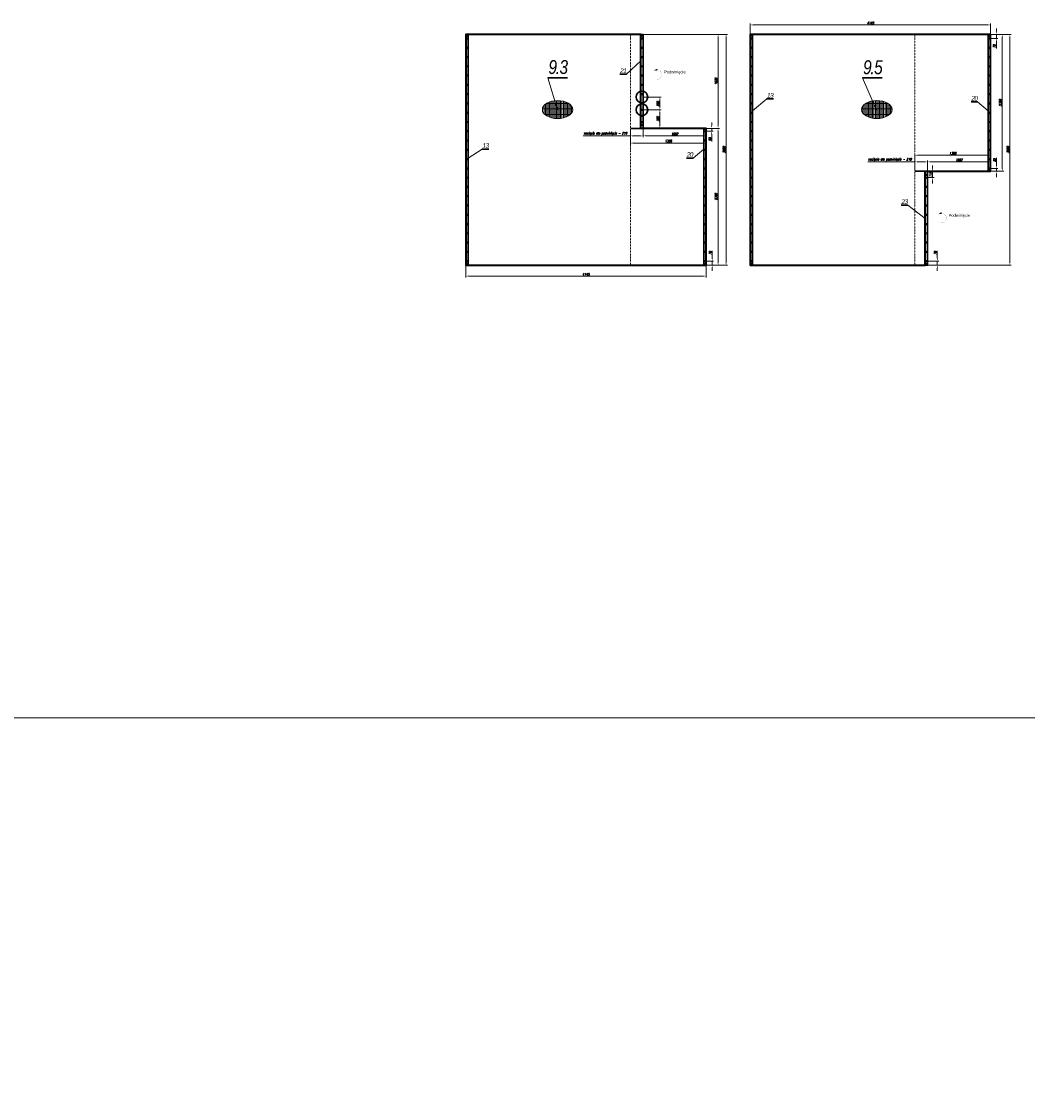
# Model space of a CAD drawing. Header units: millimetres. Extents: x -176817 to 571382, y -58489 to 156123.
# Tile 103 of 256: x -141929 to -124577, y 95637 to 114209. Entities that reach past the tile are written whole.
import ezdxf

# ---------------------------------------------------------------- set-up
doc = ezdxf.new("R2010")
doc.units = ezdxf.units.MM
doc.header["$LTSCALE"] = 0.2
for name, pattern in [('AM_ISO08W050', [18, 12, -1.5, 3, -1.5]), ('AM_ISO08W050x2', [9, 6, -0.75, 1.5, -0.75]), ('DASHDOT', [25.4, 12.7, -6.35, 0, -6.35])]:
    doc.linetypes.add(name, pattern=pattern)
doc.layers.get('Defpoints').update_dxf_attribs({"lineweight": 13})
for name, color, linetype, lineweight in [('-AAA Cienka', 2, 'Continuous', 18), ('-AAA Opisy2', 71, 'Continuous', 18), ('-AAA Osie', 6, 'DASHDOT', 9), ('-AAA Otw nowe 1', 64, 'DASHDOT', 18), ('-AAA Siatka', 20, 'Continuous', 40), ('-AAA Widok', 2, 'Continuous', 30), ('-AAA Wymiar', 1, 'Continuous', 18), ('AM_7', 4, 'AM_ISO08W050', 13), ('AM_8', 1, 'Continuous', 13)]:
    doc.layers.add(name, color=color, linetype=linetype, lineweight=lineweight)
doc.layers.get('-AAA Otw nowe 1').off()
doc.styles.add('Pozycja 2', font='ariali.ttf', dxfattribs={"width": 0.8})
doc.styles.get("Standard").update_dxf_attribs({"font": 'arial.ttf'})
doc.styles.add('WYMIARY', font='ROMANS.shx', dxfattribs={"width": 0.75, "oblique": 15})
doc.dimstyles.new('1 do 20', dxfattribs={"dimscale": 20, "dimtxt": 2, "dimasz": 2.5, "dimexe": 1.25, "dimexo": 0.625, "dimtad": 1, "dimdec": 1, "dimtxsty": 'WYMIARY', "dimcen": 2.5, "dimclrd": 256, "dimclre": 256, "dimclrt": 5, "dimadec": 0, "dimazin": 0, "dimtfac": 1, "dimtdec": 1, "dimtmove": 0, "dimatfit": 3, "dimfxl": 1.25, "dimlwd": -1, "dimlwe": -1, "dimarcsym": 0})
doc.dimstyles.new('1 do 5', dxfattribs={"dimscale": 5, "dimtxt": 2, "dimasz": 2.5, "dimexe": 1.25, "dimexo": 0.625, "dimtad": 1, "dimdec": 0, "dimtxsty": 'WYMIARY', "dimcen": 2.5, "dimclrd": 256, "dimclre": 256, "dimclrt": 2, "dimadec": 0, "dimazin": 0, "dimtfac": 1, "dimtdec": 0, "dimtmove": 0, "dimatfit": 3, "dimfxl": 1.25, "dimlwd": -1, "dimlwe": -1, "dimarcsym": 0})

# ---------------------------------------------------------------- blocks, each defined once
blk = doc.blocks.new('PŁ TYPOWY')
at = {"layer": '-AAA Siatka'}
for p in [(20, -230), (20, -390), (20, -710), (20, -870), (20, -1190), (20, -1350), (20, -1670), (20, -1830), (20, -2150), (20, -2310), (20, -2630), (20, -2790), (20, -3110), (20, -3270), (20, -3590), (20, -3750)]:
    blk.add_point(p, dxfattribs=at)
at = {"layer": '-AAA Widok'}
blk.add_lwpolyline([(0, -3980), (40, -3980), (40, 0), (0, 0)], close=True, dxfattribs=at)
for centre, radius in [((20, -70), 5.5), ((20, -20), 3.5), ((20, -230), 3.5), ((20, -550), 5.5), ((20, -390), 3.5), ((20, -710), 3.5), ((20, -870), 3.5), ((20, -1030), 5.5), ((20, -1190), 3.5), ((20, -1350), 3.5), ((20, -1510), 5.5), ((20, -1670), 3.5), ((20, -1830), 3.5), ((20, -1990), 5.5), ((20, -2150), 3.5), ((20, -2310), 3.5), ((20, -2470), 5.5), ((20, -2630), 3.5), ((20, -2950), 5.5), ((20, -2790), 3.5), ((20, -3110), 3.5), ((20, -3270), 3.5), ((20, -3430), 5.5), ((20, -3590), 3.5), ((20, -3750), 3.5), ((20, -3910), 5.5), ((20, -3960), 3.5)]:
    blk.add_circle(centre, radius, dxfattribs=at)
at = {"layer": 'AM_7', "linetype": 'AM_ISO08W050x2'}
for p, q in [((20, -70), (9, -70)), ((20, -20), (11.5, -20)), ((20, -20), (20, -11.5)), ((20, -20), (28.5, -20)), ((20, -20), (20, -28.5)), ((20, -70), (20, -59)), ((20, -70), (31, -70)), ((20, -70), (20, -81)), ((20, -230), (11.5, -230)), ((20, -230), (20, -221.5)), ((20, -230), (28.5, -230)), ((20, -230), (20, -238.5)), ((20, -550), (9, -550)), ((20, -390), (11.5, -390)), ((20, -390), (20, -381.5)), ((20, -390), (28.5, -390)), ((20, -390), (20, -398.5)), ((20, -550), (20, -539)), ((20, -550), (31, -550)), ((20, -550), (20, -561)), ((20, -710), (11.5, -710)), ((20, -710), (20, -701.5)), ((20, -710), (28.5, -710)), ((20, -710), (20, -718.5)), ((20, -870), (11.5, -870)), ((20, -870), (20, -861.5)), ((20, -870), (28.5, -870)), ((20, -870), (20, -878.5)), ((20, -1030), (9, -1030)), ((20, -1030), (20, -1019)), ((20, -1030), (31, -1030)), ((20, -1030), (20, -1041)), ((20, -1190), (11.5, -1190)), ((20, -1190), (20, -1181.5)), ((20, -1190), (28.5, -1190)), ((20, -1190), (20, -1198.5)), ((20, -1350), (11.5, -1350)), ((20, -1350), (20, -1341.5)), ((20, -1350), (28.5, -1350)), ((20, -1350), (20, -1358.5)), ((20, -1510), (9, -1510)), ((20, -1670), (11.5, -1670)), ((20, -1510), (20, -1499)), ((20, -1510), (31, -1510)), ((20, -1510), (20, -1521)), ((20, -1670), (20, -1661.5)), ((20, -1670), (28.5, -1670)), ((20, -1670), (20, -1678.5)), ((20, -1830), (11.5, -1830)), ((20, -1830), (20, -1821.5)), ((20, -1830), (28.5, -1830)), ((20, -1830), (20, -1838.5)), ((20, -1990), (9, -1990)), ((20, -1990), (20, -1979)), ((20, -1990), (31, -1990)), ((20, -1990), (20, -2001)), ((20, -2150), (11.5, -2150)), ((20, -2150), (20, -2141.5)), ((20, -2150), (28.5, -2150)), ((20, -2150), (20, -2158.5)), ((20, -2310), (11.5, -2310)), ((20, -2310), (20, -2301.5)), ((20, -2310), (28.5, -2310)), ((20, -2310), (20, -2318.5)), ((20, -2470), (9, -2470)), ((20, -2470), (20, -2459)), ((20, -2470), (31, -2470)), ((20, -2470), (20, -2481)), ((20, -2630), (11.5, -2630)), ((20, -2630), (20, -2621.5)), ((20, -2630), (28.5, -2630)), ((20, -2630), (20, -2638.5)), ((20, -2790), (20, -2781.5)), ((20, -2950), (9, -2950)), ((20, -2790), (11.5, -2790)), ((20, -2790), (28.5, -2790)), ((20, -2790), (20, -2798.5)), ((20, -2950), (20, -2939)), ((20, -2950), (31, -2950)), ((20, -2950), (20, -2961)), ((20, -3110), (11.5, -3110)), ((20, -3110), (20, -3101.5)), ((20, -3110), (28.5, -3110)), ((20, -3110), (20, -3118.5)), ((20, -3270), (11.5, -3270)), ((20, -3270), (20, -3261.5)), ((20, -3270), (28.5, -3270)), ((20, -3270), (20, -3278.5)), ((20, -3430), (9, -3430)), ((20, -3430), (20, -3419)), ((20, -3430), (31, -3430)), ((20, -3430), (20, -3441)), ((20, -3590), (11.5, -3590)), ((20, -3590), (20, -3581.5)), ((20, -3590), (28.5, -3590)), ((20, -3590), (20, -3598.5)), ((20, -3750), (11.5, -3750)), ((20, -3750), (20, -3741.5)), ((20, -3750), (28.5, -3750)), ((20, -3750), (20, -3758.5)), ((20, -3910), (20, -3899)), ((20, -3910), (9, -3910)), ((20, -3960), (11.5, -3960)), ((20, -3910), (31, -3910)), ((20, -3910), (20, -3921)), ((20, -3960), (20, -3951.5)), ((20, -3960), (28.5, -3960)), ((20, -3960), (20, -3968.5))]:
    blk.add_line(p, q, dxfattribs=at)
blk = doc.blocks.new('PŁ C-9-1')
at = {"layer": '-AAA Siatka'}
for p in [(20, -230), (20, -390), (20, -710), (20, -870), (20, -1190), (20, -1405), (20, -1560)]:
    blk.add_point(p, dxfattribs=at)
at = {"layer": '-AAA Widok'}
blk.add_lwpolyline([(0, -1620), (40, -1620), (40, 0), (0, 0)], close=True, dxfattribs=at)
for centre, radius in [((20, -70), 5.5), ((20, -20), 3.5), ((20, -230), 3.5), ((20, -550), 5.5), ((20, -390), 3.5), ((20, -710), 3.5), ((20, -870), 3.5), ((20, -1030, 0), 5.5), ((20, -1300, 0), 5.5), ((20, -1190), 3.5), ((20, -1405), 3.5), ((20, -1510), 5.5), ((20, -1560), 3.5)]:
    blk.add_circle(centre, radius, dxfattribs=at)
at = {"layer": 'AM_7', "linetype": 'AM_ISO08W050x2'}
for p, q in [((20, -70), (9, -70)), ((20, -20), (12, -20)), ((20, -20), (20, -12)), ((20, -20), (28, -20)), ((20, -20), (20, -28)), ((20, -70), (20, -59)), ((20, -70), (31, -70)), ((20, -70), (20, -81)), ((20, -230), (12, -230)), ((20, -230), (20, -222)), ((20, -230), (28, -230)), ((20, -230), (20, -238)), ((20, -550), (9, -550)), ((20, -390), (12, -390)), ((20, -390), (20, -382)), ((20, -390), (28, -390)), ((20, -390), (20, -398)), ((20, -550), (20, -539)), ((20, -550), (31, -550)), ((20, -550), (20, -561)), ((20, -710), (12, -710)), ((20, -710), (20, -702)), ((20, -710), (28, -710)), ((20, -710), (20, -718)), ((20, -870), (12, -870)), ((20, -870), (20, -862)), ((20, -870), (28, -870)), ((20, -870), (20, -878)), ((20, -1030, 0), (9, -1030, 0)), ((20, -1030, 0), (20, -1019, 0)), ((20, -1030, 0), (31, -1030, 0)), ((20, -1030, 0), (20, -1041, 0)), ((20, -1300, 0), (9, -1300, 0)), ((20, -1190), (12, -1190)), ((20, -1190), (20, -1182)), ((20, -1190), (28, -1190)), ((20, -1190), (20, -1198)), ((20, -1300, 0), (20, -1289, 0)), ((20, -1300, 0), (31, -1300, 0)), ((20, -1300, 0), (20, -1311, 0)), ((20, -1405), (12, -1405)), ((20, -1405), (20, -1396)), ((20, -1405), (28, -1405)), ((20, -1405), (20, -1414)), ((20, -1510), (9, -1510)), ((20, -1560), (12, -1560)), ((20, -1510), (20, -1499)), ((20, -1510), (31, -1510)), ((20, -1510), (20, -1521)), ((20, -1560), (20, -1552)), ((20, -1560), (28, -1560)), ((20, -1560), (20, -1568))]:
    blk.add_line(p, q, dxfattribs=at)
blk = doc.blocks.new('PŁ C-9-2')
at = {"layer": '-AAA Siatka'}
for p in [(20, -10, 0), (20, -210), (20, -530), (20, -690), (20, -1010), (20, -1170), (20, -1490), (20, -1650), (20, -1970), (20, -2130)]:
    blk.add_point(p, dxfattribs=at)
at = {"layer": '-AAA Widok'}
blk.add_lwpolyline([(0, 0), (40, 0), (40, -2360), (0, -2360)], close=True, dxfattribs=at)
for centre, radius in [((20, -50), 5.5), ((20, -10, 0), 3.5), ((20, -370), 5.5), ((20, -210), 3.5), ((20, -530), 3.5), ((20, -690), 3.5), ((20, -850), 5.5), ((20, -1010), 3.5), ((20, -1170), 3.5), ((20, -1330), 5.5), ((20, -1490), 3.5), ((20, -1650), 3.5), ((20, -1810), 5.5), ((20, -1970), 3.5), ((20, -2130), 3.5), ((20, -2290), 5.5), ((20, -2340), 3.5)]:
    blk.add_circle(centre, radius, dxfattribs=at)
at = {"layer": 'AM_7', "linetype": 'AM_ISO08W050x2'}
for p, q in [((20, -50), (9, -50)), ((20, -10, 0), (11.5, -10, 0)), ((20, -10, 0), (20, -1.5, 0)), ((20, -10, 0), (28.5, -10, 0)), ((20, -10, 0), (20, -18.5, 0)), ((20, -50), (20, -39)), ((20, -50), (31, -50)), ((20, -50), (20, -61)), ((20, -370), (9, -370)), ((20, -210), (11.5, -210)), ((20, -210), (20, -201.5)), ((20, -210), (28.5, -210)), ((20, -210), (20, -218.5)), ((20, -370), (20, -359)), ((20, -370), (31, -370)), ((20, -370), (20, -381)), ((20, -530), (11.5, -530)), ((20, -530), (20, -521.5)), ((20, -530), (28.5, -530)), ((20, -530), (20, -538.5)), ((20, -690), (11.5, -690)), ((20, -690), (20, -681.5)), ((20, -690), (28.5, -690)), ((20, -690), (20, -698.5)), ((20, -850), (9, -850)), ((20, -850), (20, -839)), ((20, -850), (31, -850)), ((20, -850), (20, -861)), ((20, -1010), (11.5, -1010)), ((20, -1010), (20, -1001.5)), ((20, -1010), (28.5, -1010)), ((20, -1010), (20, -1018.5)), ((20, -1170), (11.5, -1170)), ((20, -1170), (20, -1161.5)), ((20, -1170), (28.5, -1170)), ((20, -1170), (20, -1178.5)), ((20, -1330), (9, -1330)), ((20, -1330), (20, -1319)), ((20, -1330), (31, -1330)), ((20, -1330), (20, -1341)), ((20, -1490), (20, -1481.5)), ((20, -1490), (11.5, -1490)), ((20, -1650), (11.5, -1650)), ((20, -1490), (28.5, -1490)), ((20, -1490), (20, -1498.5)), ((20, -1650), (20, -1641.5)), ((20, -1650), (28.5, -1650)), ((20, -1650), (20, -1658.5)), ((20, -1810), (9, -1810)), ((20, -1810), (20, -1799)), ((20, -1810), (31, -1810)), ((20, -1810), (20, -1821)), ((20, -1970), (11.5, -1970)), ((20, -1970), (20, -1961.5)), ((20, -1970), (28.5, -1970)), ((20, -1970), (20, -1978.5)), ((20, -2130), (11.5, -2130)), ((20, -2130), (20, -2121.5)), ((20, -2130), (28.5, -2130)), ((20, -2130), (20, -2138.5)), ((20, -2290), (9, -2290)), ((20, -2340), (11.5, -2340)), ((20, -2290), (20, -2279)), ((20, -2290), (31, -2290)), ((20, -2290), (20, -2301)), ((20, -2340), (20, -2331.5)), ((20, -2340), (28.5, -2340)), ((20, -2340), (20, -2348.5))]:
    blk.add_line(p, q, dxfattribs=at)
blk = doc.blocks.new('PŁ D-9-2')
at = {"layer": '-AAA Siatka'}
for p in [(20, -60), (20, -270), (20, -430), (20, -750), (20, -910), (20, -1230), (20, -1390)]:
    blk.add_point(p, dxfattribs=at)
at = {"layer": '-AAA Widok'}
blk.add_lwpolyline([(0, -1620), (40, -1620), (40, 0), (0, 0)], close=True, dxfattribs=at)
for centre, radius in [((20, -110), 5.5), ((20, -60), 3.5), ((20, -270), 3.5), ((20, -430), 3.5), ((20, -590), 5.5), ((20, -750), 3.5), ((20, -910), 3.5), ((20, -1070), 5.5), ((20, -1230), 3.5), ((20, -1390), 3.5), ((20, -1550), 5.5), ((20, -1600), 3.5)]:
    blk.add_circle(centre, radius, dxfattribs=at)
at = {"layer": 'AM_7', "linetype": 'AM_ISO08W050x2'}
for p, q in [((20, -110), (9, -110)), ((20, -60), (11.5, -60)), ((20, -60), (20, -51.5)), ((20, -60), (28.5, -60)), ((20, -60), (20, -68.5)), ((20, -110), (20, -99)), ((20, -110), (31, -110)), ((20, -110), (20, -121)), ((20, -270), (11.5, -270)), ((20, -270), (20, -261.5)), ((20, -270), (28.5, -270)), ((20, -270), (20, -278.5)), ((20, -430), (11.5, -430)), ((20, -430), (20, -421.5)), ((20, -430), (28.5, -430)), ((20, -430), (20, -438.5)), ((20, -590), (9, -590)), ((20, -590), (20, -579)), ((20, -590), (31, -590)), ((20, -590), (20, -601)), ((20, -750), (20, -741.5)), ((20, -750), (11.5, -750)), ((20, -910), (11.5, -910)), ((20, -750), (28.5, -750)), ((20, -750), (20, -758.5)), ((20, -910), (20, -901.5)), ((20, -910), (28.5, -910)), ((20, -910), (20, -918.5)), ((20, -1070), (9, -1070)), ((20, -1070), (20, -1059)), ((20, -1070), (31, -1070)), ((20, -1070), (20, -1081)), ((20, -1230), (11.5, -1230)), ((20, -1230), (20, -1221.5)), ((20, -1230), (28.5, -1230)), ((20, -1230), (20, -1238.5)), ((20, -1390), (11.5, -1390)), ((20, -1390), (20, -1381.5)), ((20, -1390), (28.5, -1390)), ((20, -1390), (20, -1398.5)), ((20, -1550), (9, -1550)), ((20, -1600), (11.5, -1600)), ((20, -1550), (20, -1539)), ((20, -1550), (31, -1550)), ((20, -1550), (20, -1561)), ((20, -1600), (20, -1591.5)), ((20, -1600), (28.5, -1600)), ((20, -1600), (20, -1608.5))]:
    blk.add_line(p, q, dxfattribs=at)
blk = doc.blocks.new('ZNAK SIATKI')
at = {"layer": 'AM_8'}
h = blk.add_hatch(dxfattribs=at)
h.set_pattern_fill('GRATE', color=256, scale=30, angle=90, style=0)
h.set_pattern_definition([(90, (54083.504, -85989.998), (-23.8125, 1e-15), []), (180, (54083.5, -85990), (-1e-14, -95.25), [])])
edge = h.paths.add_edge_path()
edge.add_ellipse((0, 0), major_axis=(-263, 0), ratio=0.591302, start_angle=0, end_angle=360)
at = {"layer": '-AAA Wymiar'}
blk.add_ellipse((0, 0, 0), major_axis=(-263, 0), ratio=0.591302, dxfattribs=at)
blk = doc.blocks.new('*D1112')
at = {"layer": '-AAA Wymiar', "transparency": 16777216}
for p, q in [((-131204, 112687), (-130894, 112687)), ((-130919, 112417), (-130919, 112637)), ((-131195, 112367), (-130894, 112367))]:
    blk.add_line(p, q, dxfattribs=at)
for points in [[(-130927, 112637), (-130910, 112637), (-130919, 112687)], [(-130927, 112417), (-130910, 112417), (-130919, 112367)]]:
    blk.add_solid(points, dxfattribs=at)
at = {"layer": 'Defpoints', "color": 0, "transparency": 16777216}
for p in [(-131216, 112687, 0), (-130919, 112687), (-131207, 112367, 0)]:
    blk.add_point(p, dxfattribs=at)
at = {"layer": '-AAA Wymiar', "color": 5, "transparency": 16777216, "insert": (-130951, 112527), "char_height": 40, "attachment_point": 5, "rotation": 90, "style": 'WYMIARY'}
blk.add_mtext('320', dxfattribs=at)
blk = doc.blocks.new('*D1113')
at = {"layer": '-AAA Wymiar', "transparency": 16777216}
for p, q in [((-131204, 112907), (-130893, 112907)), ((-130918, 112737), (-130918, 112857)), ((-131204, 112687), (-130893, 112687))]:
    blk.add_line(p, q, dxfattribs=at)
for points in [[(-130926, 112857), (-130909, 112857), (-130918, 112907)], [(-130926, 112737), (-130909, 112737), (-130918, 112687)]]:
    blk.add_solid(points, dxfattribs=at)
at = {"layer": 'Defpoints', "color": 0, "transparency": 16777216}
for p in [(-131216, 112907, 0), (-130918, 112907), (-131216, 112687, 0)]:
    blk.add_point(p, dxfattribs=at)
at = {"layer": '-AAA Wymiar', "color": 5, "transparency": 16777216, "insert": (-130950, 112789), "char_height": 40, "attachment_point": 5, "rotation": 90, "style": 'WYMIARY'}
blk.add_mtext('220', dxfattribs=at)
blk = doc.blocks.new('*D1114')
at = {"layer": '-AAA Wymiar', "transparency": 16777216}
for p, q in [((-131426, 112237), (-132239, 112237)), ((-131426, 112355), (-131426, 112212)), ((-131257, 112237), (-131376, 112237)), ((-131207, 112355), (-131207, 112212))]:
    blk.add_line(p, q, dxfattribs=at)
for points in [[(-131376, 112245), (-131376, 112228), (-131426, 112237)], [(-131257, 112245), (-131257, 112228), (-131207, 112237)]]:
    blk.add_solid(points, dxfattribs=at)
at = {"layer": 'Defpoints', "color": 0, "transparency": 16777216}
for p in [(-131426, 112367, 0), (-131207, 112367, 0), (-131207, 112237)]:
    blk.add_point(p, dxfattribs=at)
at = {"layer": '-AAA Wymiar', "color": 5, "transparency": 16777216, "insert": (-131858, 112276), "char_height": 40, "attachment_point": 5, "style": 'WYMIARY'}
blk.add_mtext('nacięcie dla podwinięcia - 219', dxfattribs=at)
blk = doc.blocks.new('*D1115')
at = {"layer": '-AAA Wymiar', "transparency": 16777216}
for p, q in [((-130108, 112367), (-129999, 112367)), ((-130024, 112417), (-130024, 112467)), ((-130024, 112367), (-130024, 112317)), ((-130117, 112317), (-129999, 112317)), ((-130024, 112267), (-130024, 112138))]:
    blk.add_line(p, q, dxfattribs=at)
for points in [[(-130032, 112417), (-130016, 112417), (-130024, 112367)], [(-130032, 112267), (-130016, 112267), (-130024, 112317)]]:
    blk.add_solid(points, dxfattribs=at)
at = {"layer": 'Defpoints', "color": 0, "transparency": 16777216}
for p in [(-130120, 112367, 0), (-130129, 112317, 0), (-130024, 112317)]:
    blk.add_point(p, dxfattribs=at)
at = {"layer": '-AAA Wymiar', "color": 5, "transparency": 16777216, "insert": (-130056, 112178), "char_height": 40, "attachment_point": 5, "rotation": 90, "style": 'WYMIARY'}
blk.add_mtext('50', dxfattribs=at)
blk = doc.blocks.new('*D1116')
at = {"layer": '-AAA Wymiar', "transparency": 16777216}
for p, q in [((-130016, 110127), (-130016, 110252)), ((-130108, 110077), (-129991, 110077)), ((-130108, 110007), (-129991, 110007)), ((-130016, 110007), (-130016, 110077)), ((-130016, 109957), (-130016, 109907))]:
    blk.add_line(p, q, dxfattribs=at)
for points in [[(-130024, 110127), (-130007, 110127), (-130016, 110077)], [(-130024, 109957), (-130007, 109957), (-130016, 110007)]]:
    blk.add_solid(points, dxfattribs=at)
at = {"layer": 'Defpoints', "color": 0, "transparency": 16777216}
for p in [(-130120, 110077, 0), (-130120, 110007, 0), (-130016, 110077)]:
    blk.add_point(p, dxfattribs=at)
at = {"layer": '-AAA Wymiar', "color": 5, "transparency": 16777216, "insert": (-130048, 110215), "char_height": 40, "attachment_point": 5, "rotation": 90, "style": 'WYMIARY'}
blk.add_mtext('70', dxfattribs=at)
blk = doc.blocks.new('*D1117')
at = {"layer": '-AAA Wymiar', "transparency": 16777216}
for p, q in [((-130148, 112367), (-129889, 112367)), ((-129914, 110057), (-129914, 112317)), ((-130148, 110007), (-129889, 110007))]:
    blk.add_line(p, q, dxfattribs=at)
for points in [[(-129922, 112317), (-129906, 112317), (-129914, 112367)], [(-129922, 110057), (-129906, 110057), (-129914, 110007)]]:
    blk.add_solid(points, dxfattribs=at)
at = {"layer": 'Defpoints', "color": 0, "transparency": 16777216}
for p in [(-130160, 112367, 0), (-129914, 112367), (-130160, 110007, 0)]:
    blk.add_point(p, dxfattribs=at)
at = {"layer": '-AAA Wymiar', "color": 5, "transparency": 16777216, "insert": (-129947, 111187), "char_height": 40, "attachment_point": 5, "rotation": 90, "style": 'WYMIARY'}
blk.add_mtext('2360', dxfattribs=at)
blk = doc.blocks.new('*D1118')
at = {"layer": '-AAA Wymiar', "transparency": 16777216}
for p, q in [((-130779, 113987), (-129889, 113987)), ((-129914, 112417), (-129914, 113937)), ((-130148, 112367), (-129889, 112367))]:
    blk.add_line(p, q, dxfattribs=at)
for points in [[(-129922, 113937), (-129906, 113937), (-129914, 113987)], [(-129922, 112417), (-129906, 112417), (-129914, 112367)]]:
    blk.add_solid(points, dxfattribs=at)
at = {"layer": 'Defpoints', "color": 0, "transparency": 16777216}
for p in [(-130792, 113987, 0), (-129914, 113987), (-130160, 112367, 0)]:
    blk.add_point(p, dxfattribs=at)
at = {"layer": '-AAA Wymiar', "color": 5, "transparency": 16777216, "insert": (-129947, 113177), "char_height": 40, "attachment_point": 5, "rotation": 90, "style": 'WYMIARY'}
blk.add_mtext('1620', dxfattribs=at)
blk = doc.blocks.new('*D1119')
at = {"layer": '-AAA Wymiar', "transparency": 16777216}
for p, q in [((-131826, 113987), (-129751, 113987)), ((-129776, 113937), (-129776, 110057)), ((-130108, 110007), (-129751, 110007))]:
    blk.add_line(p, q, dxfattribs=at)
for points in [[(-129785, 113937), (-129768, 113937), (-129776, 113987)], [(-129785, 110057), (-129768, 110057), (-129776, 110007)]]:
    blk.add_solid(points, dxfattribs=at)
at = {"layer": 'Defpoints', "color": 0, "transparency": 16777216}
for p in [(-131839, 113987, 0), (-130120, 110007, 0), (-129776, 110007)]:
    blk.add_point(p, dxfattribs=at)
at = {"layer": '-AAA Wymiar', "color": 5, "transparency": 16777216, "insert": (-129809, 111997), "char_height": 40, "attachment_point": 5, "rotation": 90, "style": 'WYMIARY'}
blk.add_mtext('3980', dxfattribs=at)
blk = doc.blocks.new('*D1120')
at = {"layer": '-AAA Wymiar', "transparency": 16777216}
for p, q in [((-131426, 112355), (-131426, 112088)), ((-130120, 112355), (-130120, 112088)), ((-131376, 112113), (-130170, 112113))]:
    blk.add_line(p, q, dxfattribs=at)
for points in [[(-131376, 112122), (-131376, 112105), (-131426, 112113)], [(-130170, 112122), (-130170, 112105), (-130120, 112113)]]:
    blk.add_solid(points, dxfattribs=at)
at = {"layer": 'Defpoints', "color": 0, "transparency": 16777216}
for p in [(-131426, 112367, 0), (-130120, 112367, 0), (-130120, 112113)]:
    blk.add_point(p, dxfattribs=at)
at = {"layer": '-AAA Wymiar', "color": 5, "transparency": 16777216, "insert": (-130773, 112146), "char_height": 40, "attachment_point": 5, "style": 'WYMIARY'}
blk.add_mtext('1306', dxfattribs=at)
blk = doc.blocks.new('*D1101')
at = {"layer": '-AAA Wymiar', "transparency": 16777216}
for p, q in [((-131207, 112355), (-131207, 112213)), ((-131157, 112238), (-130170, 112238)), ((-130120, 112355), (-130120, 112213))]:
    blk.add_line(p, q, dxfattribs=at)
for points in [[(-131157, 112246), (-131157, 112230), (-131207, 112238)], [(-130170, 112246), (-130170, 112230), (-130120, 112238)]]:
    blk.add_solid(points, dxfattribs=at)
at = {"layer": 'Defpoints', "color": 0, "transparency": 16777216}
for p in [(-131207, 112367, 0), (-130120, 112367, 0), (-130120, 112238)]:
    blk.add_point(p, dxfattribs=at)
at = {"layer": '-AAA Wymiar', "color": 5, "transparency": 16777216, "insert": (-130664, 112270), "char_height": 40, "attachment_point": 5, "style": 'WYMIARY'}
blk.add_mtext('1087', dxfattribs=at)
blk = doc.blocks.new('*D1121')
at = {"layer": '-AAA Wymiar', "transparency": 16777216}
for p, q in [((-125113, 114037), (-125113, 114087)), ((-125209, 113917), (-125088, 113917)), ((-125200, 113987), (-125088, 113987)), ((-125113, 113987), (-125113, 113917)), ((-125113, 113867), (-125113, 113742))]:
    blk.add_line(p, q, dxfattribs=at)
for points in [[(-125122, 114037), (-125105, 114037), (-125113, 113987)], [(-125122, 113867), (-125105, 113867), (-125113, 113917)]]:
    blk.add_solid(points, dxfattribs=at)
at = {"layer": 'Defpoints', "color": 0, "transparency": 16777216}
for p in [(-125222, 113917, 0), (-125213, 113987, 0), (-125113, 113917)]:
    blk.add_point(p, dxfattribs=at)
at = {"layer": '-AAA Wymiar', "color": 5, "transparency": 16777216, "insert": (-125146, 113779), "char_height": 40, "attachment_point": 5, "rotation": 90, "style": 'WYMIARY'}
blk.add_mtext('70', dxfattribs=at)
blk = doc.blocks.new('*D1122')
at = {"layer": '-AAA Wymiar', "transparency": 16777216}
for p, q in [((-125112, 111727), (-125112, 111856)), ((-125209, 111677), (-125087, 111677)), ((-125200, 111627), (-125087, 111627)), ((-125112, 111627), (-125112, 111677)), ((-125112, 111577), (-125112, 111527))]:
    blk.add_line(p, q, dxfattribs=at)
for points in [[(-125121, 111727), (-125104, 111727), (-125112, 111677)], [(-125121, 111577), (-125104, 111577), (-125112, 111627)]]:
    blk.add_solid(points, dxfattribs=at)
at = {"layer": 'Defpoints', "color": 0, "transparency": 16777216}
for p in [(-125222, 111677, 0), (-125213, 111627, 0), (-125112, 111677)]:
    blk.add_point(p, dxfattribs=at)
at = {"layer": '-AAA Wymiar', "color": 5, "transparency": 16777216, "insert": (-125145, 111816), "char_height": 40, "attachment_point": 5, "rotation": 90, "style": 'WYMIARY'}
blk.add_mtext('50', dxfattribs=at)
blk = doc.blocks.new('*D1123')
at = {"layer": '-AAA Wymiar', "transparency": 16777216}
for p, q in [((-125240, 113987), (-124987, 113987)), ((-125012, 111677), (-125012, 113937)), ((-125240, 111627), (-124987, 111627))]:
    blk.add_line(p, q, dxfattribs=at)
for points in [[(-125021, 113937), (-125004, 113937), (-125012, 113987)], [(-125021, 111677), (-125004, 111677), (-125012, 111627)]]:
    blk.add_solid(points, dxfattribs=at)
at = {"layer": 'Defpoints', "color": 0, "transparency": 16777216}
for p in [(-125253, 113987, 0), (-125012, 113987), (-125253, 111627, 0)]:
    blk.add_point(p, dxfattribs=at)
at = {"layer": '-AAA Wymiar', "color": 5, "transparency": 16777216, "insert": (-125045, 112807), "char_height": 40, "attachment_point": 5, "rotation": 90, "style": 'WYMIARY'}
blk.add_mtext('2360', dxfattribs=at)
blk = doc.blocks.new('*D1124')
at = {"layer": '-AAA Wymiar', "transparency": 16777216}
for p, q in [((-125240, 113987), (-124856, 113987)), ((-124881, 113937), (-124881, 110057)), ((-126287, 110007), (-124856, 110007))]:
    blk.add_line(p, q, dxfattribs=at)
for points in [[(-124889, 113937), (-124873, 113937), (-124881, 113987)], [(-124889, 110057), (-124873, 110057), (-124881, 110007)]]:
    blk.add_solid(points, dxfattribs=at)
at = {"layer": 'Defpoints', "color": 0, "transparency": 16777216}
for p in [(-125253, 113987, 0), (-126300, 110007), (-124881, 110007)]:
    blk.add_point(p, dxfattribs=at)
at = {"layer": '-AAA Wymiar', "color": 5, "transparency": 16777216, "insert": (-124914, 111997), "char_height": 40, "attachment_point": 5, "rotation": 90, "style": 'WYMIARY'}
blk.add_mtext('3980', dxfattribs=at)
blk = doc.blocks.new('*D1125')
at = {"layer": '-AAA Wymiar', "transparency": 16777216}
for p, q in [((-134265, 109995), (-134265, 109794)), ((-130120, 109995), (-130120, 109794)), ((-134215, 109819), (-130170, 109819))]:
    blk.add_line(p, q, dxfattribs=at)
for points in [[(-134215, 109828), (-134215, 109811), (-134265, 109819)], [(-130170, 109828), (-130170, 109811), (-130120, 109819)]]:
    blk.add_solid(points, dxfattribs=at)
at = {"layer": 'Defpoints', "color": 0, "transparency": 16777216}
for p in [(-134265, 110007, 0), (-130120, 110007, 0), (-130120, 109819)]:
    blk.add_point(p, dxfattribs=at)
at = {"layer": '-AAA Wymiar', "color": 5, "transparency": 16777216, "insert": (-132193, 109852), "char_height": 40, "attachment_point": 5, "style": 'WYMIARY'}
blk.add_mtext('4145', dxfattribs=at)
blk = doc.blocks.new('*D1126')
at = {"layer": '-AAA Wymiar', "transparency": 16777216}
for p, q in [((-126519, 111640), (-126519, 111814)), ((-126300, 111640), (-126300, 111814)), ((-126519, 111789), (-127331, 111789)), ((-126350, 111789), (-126469, 111789))]:
    blk.add_line(p, q, dxfattribs=at)
for points in [[(-126469, 111797), (-126469, 111780), (-126519, 111789)], [(-126350, 111797), (-126350, 111780), (-126300, 111789)]]:
    blk.add_solid(points, dxfattribs=at)
at = {"layer": 'Defpoints', "color": 0, "transparency": 16777216}
for p in [(-126519, 111627, 0), (-126300, 111789), (-126300, 111627, 0)]:
    blk.add_point(p, dxfattribs=at)
at = {"layer": '-AAA Wymiar', "color": 5, "transparency": 16777216, "insert": (-126950, 111828), "char_height": 40, "attachment_point": 5, "style": 'WYMIARY'}
blk.add_mtext('nacięcie dla podwinięcia - 219', dxfattribs=at)
blk = doc.blocks.new('*D1127')
at = {"layer": '-AAA Wymiar', "transparency": 16777216}
for p, q in [((-126300, 111640), (-126300, 111814)), ((-125213, 111640), (-125213, 111814)), ((-126250, 111789), (-125263, 111789))]:
    blk.add_line(p, q, dxfattribs=at)
for points in [[(-126250, 111797), (-126250, 111780), (-126300, 111789)], [(-125263, 111797), (-125263, 111780), (-125213, 111789)]]:
    blk.add_solid(points, dxfattribs=at)
at = {"layer": 'Defpoints', "color": 0, "transparency": 16777216}
for p in [(-126300, 111627, 0), (-125213, 111789), (-125213, 111627)]:
    blk.add_point(p, dxfattribs=at)
at = {"layer": '-AAA Wymiar', "color": 5, "transparency": 16777216, "insert": (-125756, 111821), "char_height": 40, "attachment_point": 5, "style": 'WYMIARY'}
blk.add_mtext('1087', dxfattribs=at)
blk = doc.blocks.new('*D1102')
at = {"layer": '-AAA Wymiar', "transparency": 16777216}
for p, q in [((-126519, 111640), (-126519, 111928)), ((-125263, 111903), (-126469, 111903)), ((-125213, 111640), (-125213, 111928))]:
    blk.add_line(p, q, dxfattribs=at)
for points in [[(-126469, 111912), (-126469, 111895), (-126519, 111903)], [(-125263, 111912), (-125263, 111895), (-125213, 111903)]]:
    blk.add_solid(points, dxfattribs=at)
at = {"layer": 'Defpoints', "color": 0, "transparency": 16777216}
for p in [(-126519, 111903), (-126519, 111627, 0), (-125213, 111627, 0)]:
    blk.add_point(p, dxfattribs=at)
at = {"layer": '-AAA Wymiar', "color": 5, "transparency": 16777216, "insert": (-125866, 111936), "char_height": 40, "attachment_point": 5, "style": 'WYMIARY'}
blk.add_mtext('1306', dxfattribs=at)
blk = doc.blocks.new('*D1128')
at = {"layer": '-AAA Wymiar', "transparency": 16777216}
for p, q in [((-126287, 111627), (-126188, 111627)), ((-126213, 111677), (-126213, 111727)), ((-126213, 111627), (-126213, 111517)), ((-126296, 111517), (-126188, 111517)), ((-126213, 111467), (-126213, 111417))]:
    blk.add_line(p, q, dxfattribs=at)
for points in [[(-126221, 111677), (-126204, 111677), (-126213, 111627)], [(-126221, 111467), (-126204, 111467), (-126213, 111517)]]:
    blk.add_solid(points, dxfattribs=at)
at = {"layer": 'Defpoints', "color": 0, "transparency": 16777216}
for p in [(-126300, 111627, 0), (-126309, 111517, 0), (-126213, 111517)]:
    blk.add_point(p, dxfattribs=at)
at = {"layer": '-AAA Wymiar', "color": 5, "transparency": 16777216, "insert": (-126245, 111572), "char_height": 40, "attachment_point": 5, "rotation": 90, "style": 'WYMIARY'}
blk.add_mtext('110', dxfattribs=at)
blk = doc.blocks.new('*D1129')
at = {"layer": '-AAA Wymiar', "transparency": 16777216}
for p, q in [((-126132, 110127), (-126132, 110252)), ((-126296, 110077), (-126107, 110077)), ((-126287, 110007), (-126107, 110007)), ((-126132, 110007), (-126132, 110077)), ((-126132, 109957), (-126132, 109907))]:
    blk.add_line(p, q, dxfattribs=at)
for points in [[(-126140, 110127), (-126123, 110127), (-126132, 110077)], [(-126140, 109957), (-126123, 109957), (-126132, 110007)]]:
    blk.add_solid(points, dxfattribs=at)
at = {"layer": 'Defpoints', "color": 0, "transparency": 16777216}
for p in [(-126309, 110077, 0), (-126300, 110007, 0), (-126132, 110077)]:
    blk.add_point(p, dxfattribs=at)
at = {"layer": '-AAA Wymiar', "color": 5, "transparency": 16777216, "insert": (-126164, 110215), "char_height": 40, "attachment_point": 5, "rotation": 90, "style": 'WYMIARY'}
blk.add_mtext('70', dxfattribs=at)
blk = doc.blocks.new('*D1130')
at = {"layer": '-AAA Wymiar', "transparency": 16777216}
for p, q in [((-129358, 114000), (-129358, 114175)), ((-129308, 114150), (-125263, 114150)), ((-125213, 114000), (-125213, 114175))]:
    blk.add_line(p, q, dxfattribs=at)
for points in [[(-129308, 114159), (-129308, 114142), (-129358, 114150)], [(-125263, 114159), (-125263, 114142), (-125213, 114150)]]:
    blk.add_solid(points, dxfattribs=at)
at = {"layer": 'Defpoints', "color": 0, "transparency": 16777216}
for p in [(-125213, 114150), (-129358, 113987, 0), (-125213, 113987, 0)]:
    blk.add_point(p, dxfattribs=at)
at = {"layer": '-AAA Wymiar', "color": 5, "transparency": 16777216, "insert": (-127285, 114183), "char_height": 40, "attachment_point": 5, "style": 'WYMIARY'}
blk.add_mtext('4145', dxfattribs=at)

msp = doc.modelspace()

# ---------------------------------------------------------------- linework, layer by layer
at = {"layer": '-AAA Osie'}
msp.add_line((-126518.592, 113987.0368, 0), (-126518.592, 110007.0368, 0), dxfattribs=at)
at = {"layer": '-AAA Siatka', "elevation": 0}
for points in [[(-131247.3143, 113987.0368), (-134265.3143, 113987.0368), (-134265.3143, 110007.0368), (-130120.3143, 110007.0368), (-130120.3143, 112367.0368), (-131247.3143, 112367.0368), (-131247.3143, 113987.0368)], [(-126339.592, 110007.0368), (-126339.592, 111627.0368), (-125212.592, 111627.0368), (-125212.592, 113987.0368), (-129357.592, 113987.0368), (-129357.592, 110007.0368), (-126339.592, 110007.0368)]]:
    msp.add_lwpolyline(points, dxfattribs=at)
at = {"layer": '-AAA Siatka'}
msp.add_lwpolyline([(-130964.9713, 113209.547, 2, 2, 1), (-130964.9713, 113376.4251, 30, 0, 0.2223575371), (-131019.4066, 113356.2227, 0, 0, 0)], format="xyseb", dxfattribs=at)
at = {"layer": '-AAA Siatka', "elevation": 0}
msp.add_lwpolyline([(-126057.2489, 110736.7319, 2, 2, 1), (-126057.2489, 110903.61, 30, 0, 0.2223575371), (-126111.6843, 110883.4076, 0, 0, 0)], format="xyseb", dxfattribs=at)
at = {"layer": '-AAA Widok'}
for p, q in [((-131607.208, 113301.1504, 0), (-131493.7236, 113301.1504, 0)), ((-132852.3763, 113240.8359, 0), (-132511.9231, 113240.8359, 0)), ((-127424.9282, 113237.705, 0), (-127084.475, 113237.705, 0)), ((-129074.0893, 112875.0794, 0), (-128960.6049, 112875.0794, 0)), ((-125550.1828, 112824.3952, 0), (-125436.6984, 112824.3952, 0)), ((-131247.3143, 112367.0368, 0), (-131426.3143, 112367.0368, 0)), ((-133981.8116, 112010.474, 0), (-133868.3272, 112010.474, 0)), ((-130457.9051, 111855.2332, 0), (-130344.4207, 111855.2332, 0)), ((-126339.592, 111627.0368, 0), (-126518.592, 111627.0368, 0)), ((-126754.789, 111042.0227, 0), (-126641.3045, 111042.0227, 0))]:
    msp.add_line(p, q, dxfattribs=at)
at = {"layer": '-AAA Widok', "color": 1}
for centre in [(-131227.3143, 112907.5368, 0), (-131227.3143, 112687.5368, 0)]:
    msp.add_circle(centre, 100, dxfattribs=at)
at = {"layer": '-AAA Wymiar'}
msp.add_lwpolyline([(-176817.4559, 102203.5014), (-107903.3842, 102203.5014), (-107903.3842, 75341.4547), (-176817.4559, 75341.4547)], close=True, dxfattribs=at)

# ---------------------------------------------------------------- block references
at = {"layer": '-AAA Otw nowe 1'}
for name, p in [('PŁ C-9-1', (-131247.3143, 113987.0368, 0)), ('ZNAK SIATKI', (-132682.1367, 112691.6735, 0)), ('ZNAK SIATKI', (-127175.592, 112691.6735, 0)), ('PŁ C-9-2', (-130160.3143, 112367.0368, 0)), ('PŁ D-9-2', (-126339.592, 111627.0368, 0))]:
    msp.add_blockref(name, p, dxfattribs=at)
at = {"layer": '-AAA Otw nowe 1', "xscale": -1, "rotation": 180}
msp.add_blockref('PŁ C-9-2', (-125252.592, 111627.0368, 0), dxfattribs=at)
at = {"layer": '-AAA Widok'}
for p in [(-134265.3143, 113987.0368, 0), (-129357.592, 113987.0368, 0)]:
    msp.add_blockref('PŁ TYPOWY', p, dxfattribs=at)

# ---------------------------------------------------------------- texts
at = {"layer": '-AAA Opisy2', "char_height": 50, "width": 1395.235839, "attachment_point": 1}
for insert in [(-130845.6636, 113365.4751), (-125937.9413, 110892.66, 0)]:
    msp.add_mtext('Podwinięcie', dxfattribs=dict(at, insert=insert))

# ---------------------------------------------------------------- dimensions: what is measured, and where the dimension line sits
at = {"layer": '-AAA Wymiar'}
for base, p1, p2, picture, middle in [((-125212.592, 114150.2042, 0), (-129357.592, 113987.0368, 0), (-125212.592, 113987.0368, 0), '*D1130', (-127285.092, 114182.7042, 0)), ((-130120.3143, 112113.4959), (-131426.3143, 112367.0368, 0), (-130120.3143, 112367.0368, 0), '*D1120', (-130773.3143, 112145.9959)), ((-130120.3143, 112237.9746), (-131207.3143, 112367.0368, 0), (-130120.3143, 112367.0368, 0), '*D1101', (-130663.8143, 112270.4746)), ((-126518.592, 111903.4895, 0), (-125212.592, 111627.0368, 0), (-126518.592, 111627.0368, 0), '*D1102', (-125865.592, 111935.9895, 0)), ((-130120.3143, 109819.2116), (-134265.3143, 110007.0368, 0), (-130120.3143, 110007.0368, 0), '*D1125', (-132192.8143, 109851.7116))]:
    dim = msp.add_linear_dim(base=base, p1=p1, p2=p2, dimstyle='1 do 20', dxfattribs=at)
    dim.commit()
    dim.dimension.update_dxf_attribs({"geometry": picture, "text_midpoint": middle})
for base, p1, p2, picture, middle in [((-125113.4176, 113917.0368, 0), (-125212.592, 113987.0368, 0), (-125221.592, 113917.0368, 0), '*D1121', (-125145.9176, 113779.4843, 0)), ((-125012.3276, 113987.0368, 0), (-125252.592, 111627.0368, 0), (-125252.592, 113987.0368, 0), '*D1123', (-125044.8276, 112807.0368, 0)), ((-130918.7235, 112687.0368, 0), (-131207.3143, 112367.0368, 0), (-131216.3143, 112687.0368, 0), '*D1112', (-130951.2235, 112527.0368, 0)), ((-129914.0694, 112367.0368), (-130160.3143, 110007.0368, 0), (-130160.3143, 112367.0368, 0), '*D1117', (-129946.5694, 111187.0368)), ((-130023.8737, 112317.0368), (-130120.3143, 112367.0368, 0), (-130129.3143, 112317.0368, 0), '*D1115', (-130056.3737, 112177.6479)), ((-125112.471, 111677.0368, 0), (-125212.592, 111627.0368, 0), (-125221.592, 111677.0368, 0), '*D1122', (-125144.971, 111816.4257, 0)), ((-126212.5279, 111517.0368, 0), (-126299.592, 111627.0368, 0), (-126308.592, 111517.0368, 0), '*D1128', (-126245.0279, 111572.0368, 0)), ((-130015.765, 110077.0368), (-130120.3143, 110007.0368, 0), (-130120.3143, 110077.0368, 0), '*D1116', (-130048.265, 110214.5893)), ((-126131.5424, 110077.0368, 0), (-126299.592, 110007.0368, 0), (-126308.592, 110077.0368, 0), '*D1129', (-126164.0424, 110214.5893, 0))]:
    dim = msp.add_linear_dim(base=base, p1=p1, p2=p2, angle=90, dimstyle='1 do 20', dxfattribs=at)
    dim.commit()
    dim.dimension.update_dxf_attribs({"geometry": picture, "text_midpoint": middle})
dim = msp.add_linear_dim(base=(-129914.0694, 113987.0368), p1=(-130160.3143, 112367.0368, 0), p2=(-130791.7362, 113987.0368, 0), angle=90, dimstyle='1 do 20', override={"dimtmove": 1}, dxfattribs=at)
dim.commit()
dim.dimension.update_dxf_attribs({"geometry": '*D1118', "text_midpoint": (-129946.5694, 113177.0368)})
dim = msp.add_linear_dim(base=(-130917.5056, 112907.0368, 0), p1=(-131216.3143, 112687.0368, 0), p2=(-131216.3143, 112907.0368, 0), angle=90, dimstyle='1 do 20', dxfattribs=at)
dim.commit()
dim.dimension.update_dxf_attribs({"geometry": '*D1113', "text_midpoint": (-130917.5056, 112789.1805, 0), "dimtype": 160})
for base, p1, p2, picture, middle in [((-131207.3143, 112236.7282), (-131426.3143, 112367.0368, 0), (-131207.3143, 112367.0368, 0), '*D1114', (-131857.6935, 112236.7282)), ((-126299.592, 111788.6548, 0), (-126518.592, 111627.0368, 0), (-126299.592, 111627.0369, 0), '*D1126', (-126949.9711, 111788.6548, 0))]:
    dim = msp.add_linear_dim(base=base, p1=p1, p2=p2, text='nacięcie dla podwinięcia - <>', dimstyle='1 do 20', dxfattribs=at)
    dim.commit()
    dim.dimension.update_dxf_attribs({"geometry": picture, "text_midpoint": middle, "dimtype": 160})
dim = msp.add_linear_dim(base=(-125212.592, 111788.6548, 0), p1=(-126299.592, 111627.0369, 0), p2=(-125212.592, 111627.0368, 0), dimstyle='1 do 20', override={"dimtmove": 1}, dxfattribs=at)
dim.commit()
dim.dimension.update_dxf_attribs({"geometry": '*D1127', "text_midpoint": (-125756.092, 111821.1548, 0)})

# ---------------------------------------------------------------- leaders
at = {"layer": '-AAA Cienka'}
for points in [[(-131247.3143, 113532.9798, 0), (-131493.7236, 113301.1504, 0), (-131607.208, 113301.1504, 0)], [(-132682.1497, 112688.9328, 0), (-132852.3763, 113240.8359, 0), (-132511.9231, 113240.8359, 0)], [(-127183.8138, 112682.0347, 0), (-127424.9282, 113237.705, 0), (-127084.475, 113237.705, 0)], [(-129317.592, 112670.136, 0), (-129074.0893, 112875.0794, 0), (-128960.6049, 112875.0794, 0)], [(-125252.592, 112670.136, 0), (-125436.6984, 112824.3952, 0), (-125550.1828, 112824.3952, 0)], [(-134225.3143, 111855.2332, 0), (-133981.8116, 112010.474, 0), (-133868.3272, 112010.474, 0)], [(-130160.3143, 112010.474, 0), (-130344.4207, 111855.2332, 0), (-130457.9051, 111855.2332, 0)], [(-126339.592, 110813.5642, 0), (-126641.3045, 111042.0227, 0), (-126754.789, 111042.0227, 0)]]:
    msp.add_leader(points, dimstyle='1 do 5', override={"dimasz": 2, "dimgap": 0.625, "dimtad": 0, "dimldrblk": 'Dot'}, dxfattribs=at)

# ---------------------------------------------------------------- next in the draw order: texts
at = {"layer": '-AAA Widok', "attachment_point": 8, "style": 'Pozycja 2', "bg_fill": 3, "box_fill_scale": 1, "bg_fill_color": 256, "bg_fill_transparency": 3936642}
for s, insert, char_height, width in [('{\\T0.85;9.3}', (-132682.1497, 113300.8359, 0), 240, 340.453211), ('{\\T0.85;9.5}', (-127254.7016, 113297.705, 0), 240, 340.453211), ('{\\T0.85;21}', (-131550.4658, 113321.1504, 0), 80, 113.484404), ('{\\T0.85;13}', (-129017.3471, 112895.0794, 0), 80, 113.484404), ('{\\T0.85;20}', (-125493.4406, 112844.3952, 0), 80, 113.484404), ('{\\T0.85;13}', (-133925.0694, 112030.474, 0), 80, 113.484404), ('{\\T0.85;20}', (-130401.1629, 111875.2332, 0), 80, 113.484404), ('{\\T0.85;23}', (-126698.0468, 111062.0227, 0), 80, 113.484404)]:
    msp.add_mtext(s, dxfattribs=dict(at, insert=insert, char_height=char_height, width=width))

# ---------------------------------------------------------------- next in the draw order: linework, layer by layer
at = {"layer": '-AAA Osie'}
msp.add_line((-131426.3143, 113987.0368, 0), (-131426.3143, 110007.0368, 0), dxfattribs=at)

# ---------------------------------------------------------------- next in the draw order: dimensions: what is measured, and where the dimension line sits
at = {"layer": '-AAA Wymiar'}
dim = msp.add_linear_dim(base=(-129776.4143, 110007.0368), p1=(-131838.7362, 113987.0368, 0), p2=(-130120.3143, 110007.0368, 0), angle=90, dimstyle='1 do 20', dxfattribs=at)
dim.commit()
dim.dimension.update_dxf_attribs({"geometry": '*D1119', "text_midpoint": (-129808.9143, 111997.0368)})
dim = msp.add_linear_dim(base=(-124881.0883, 110007.0368, 0), p1=(-125252.592, 113987.0368, 0), p2=(-126299.592, 110007.0368, 0), angle=90, dimstyle='1 do 20', override={"dimtmove": 1}, dxfattribs=at)
dim.commit()
dim.dimension.update_dxf_attribs({"geometry": '*D1124', "text_midpoint": (-124913.5883, 111997.0368, 0)})

doc.saveas('drawing.dxf')
